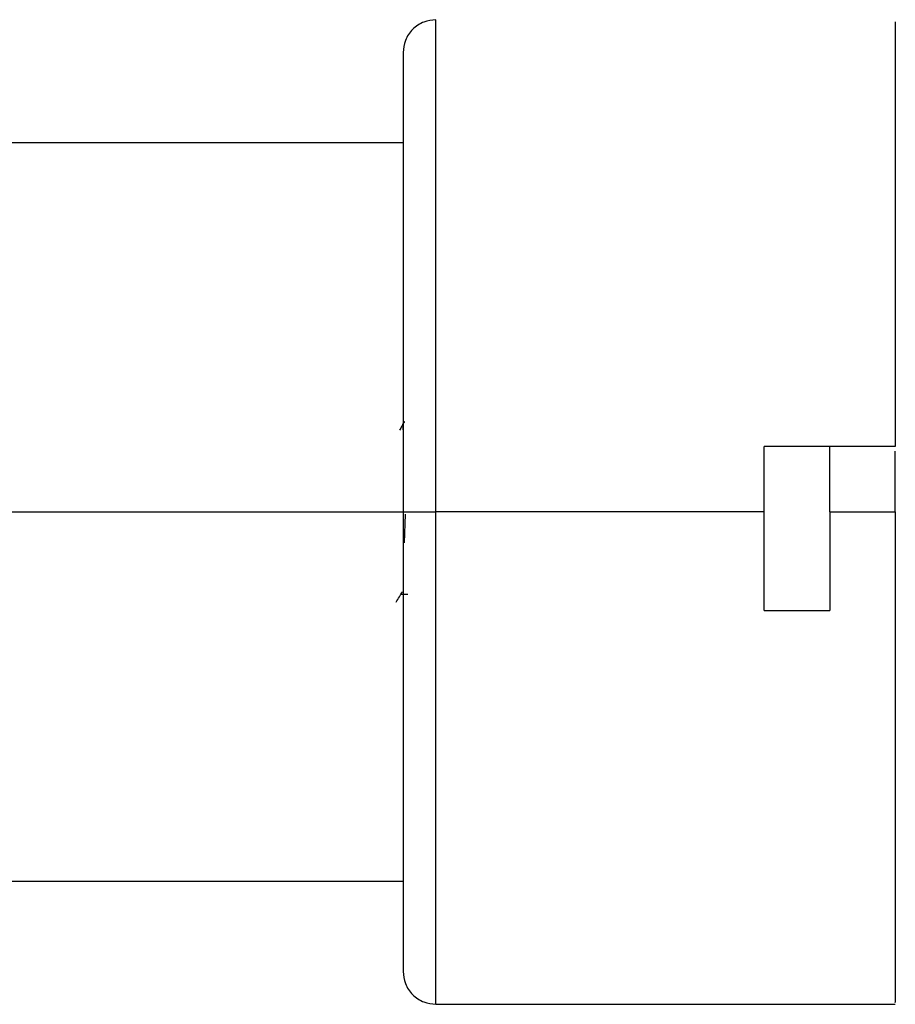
# Paper-space layout '_Posterior' of a CAD drawing. Header units: inches. Extents: x -3.7 to 0.5, y -6.4 to 5.5.
# Tile 4 of 4: x -1.6 to 0.5, y -1.6 to 0.7. Entities that reach past the tile are written whole.
import ezdxf

# ---------------------------------------------------------------- set-up
doc = ezdxf.new("R2010")
doc.units = ezdxf.units.IN
doc.header["$MEASUREMENT"] = 0

psp = doc.layouts.new('_Posterior')

# ---------------------------------------------------------------- linework, layer by layer
at = {"color": 7, "linetype": 'Continuous', "lineweight": 25}
for p, q in [((-0.6749, 0.4362), (-2.512, 0.4362)), ((0.5062, -0.2921), (0.1912, -0.2921)), ((0.5062, -0.4496), (0.5062, -0.3039)), ((-2.512, -0.4496), (-0.6749, -0.4496)), ((-0.6704, -0.4548), (-0.6727, -0.5236)), ((0.1912, -0.4496), (-0.5962, -0.4496)), ((0.3487, -0.4496), (0.5062, -0.4496)), ((-0.6799, -0.6465), (-0.6635, -0.6465)), ((0.1912, -0.6858), (0.3487, -0.6858)), ((-2.512, -1.3354), (-0.6749, -1.3354)), ((-0.5962, -1.6307), (0.5062, -1.6307))]:
    psp.add_line(p, q, dxfattribs=at)
for points, knots in [([(-0.5962, 0.7315), (-0.6061, 0.7304), (-0.6213, 0.7288), (-0.6397, 0.719), (-0.6523, 0.7088), (-0.6625, 0.6962), (-0.6723, 0.6779), (-0.6739, 0.6627), (-0.6749, 0.6527)], [0, 0, 0, 0, 0.239457, 0.368361, 0.5, 0.631639, 0.760543, 1, 1, 1, 1]), ([(-0.5962, -0.4496), (-0.5962, -0.4004), (-0.5962, -0.3481), (-0.5962, -0.2376), (-0.5962, -0.1794), (-0.5962, -0.0584), (-0.5962, 0.0043), (-0.5962, 0.1316), (-0.5962, 0.1961), (-0.5962, 0.322), (-0.5962, 0.3835), (-0.5962, 0.497), (-0.5962, 0.5489), (-0.5962, 0.6361), (-0.5962, 0.6713), (-0.5962, 0.719), (-0.5962, 0.7315), (-0.5962, 0.7315)], [0, 0, 0, 0, 0.125, 0.125, 0.25, 0.25, 0.375, 0.375, 0.5, 0.5, 0.625, 0.625, 0.75, 0.75, 0.875, 0.875, 1, 1, 1, 1]), ([(0.5062, 0.7267), (0.5062, 0.7269), (0.5062, 0.7275), (0.5062, 0.6811), (0.5062, 0.5949), (0.5062, 0.4703), (0.5062, 0.3137), (0.5062, 0.13), (0.5062, -0.0737), (0.5062, -0.2193), (0.5062, -0.2921)], [0, 0, 0, 0, 0.08431, 0.215123, 0.345936, 0.476749, 0.607561, 0.738374, 0.869187, 1, 1, 1, 1]), ([(-0.6749, 0.6527), (-0.6749, 0.6527), (-0.6749, 0.6411), (-0.6749, 0.5966), (-0.6749, 0.5637), (-0.6749, 0.4824), (-0.6749, 0.4339), (-0.6749, 0.328), (-0.6749, 0.2706), (-0.6749, 0.153), (-0.6749, 0.0928), (-0.6749, -0.0259), (-0.6749, -0.0845), (-0.6749, -0.1974), (-0.6749, -0.2517), (-0.6749, -0.3549), (-0.6749, -0.4037), (-0.6749, -0.4496)], [0, 0, 0, 0, 0.125, 0.125, 0.25, 0.25, 0.375, 0.375, 0.5, 0.5, 0.625, 0.625, 0.75, 0.75, 0.875, 0.875, 1, 1, 1, 1]), ([(-0.6726, -0.2336), (-0.6744, -0.2368), (-0.6781, -0.2433), (-0.6817, -0.2498), (-0.6835, -0.253)], [0, 0, 0, 0, 0.500035, 1, 1, 1, 1]), ([(-0.6749, -0.2524), (-0.6749, -0.2513), (-0.674, -0.2346), (-0.6731, -0.2278), (-0.6722, -0.2344), (-0.6721, -0.2349)], [0, 0, 0, 0, 0.058777, 0.925982, 1, 1, 1, 1]), ([(0.1912, -0.4496), (0.1912, -0.4421), (0.1912, -0.427), (0.1912, -0.4045), (0.1912, -0.3819), (0.1912, -0.3594), (0.1912, -0.337), (0.1912, -0.3145), (0.1912, -0.2996), (0.1912, -0.2921)], [0, 0, 0, 0, 0.142988, 0.285845, 0.428624, 0.571376, 0.714155, 0.857012, 1, 1, 1, 1]), ([(0.3487, -0.4496), (0.3487, -0.443), (0.3487, -0.4299), (0.3487, -0.4101), (0.3487, -0.3904), (0.3487, -0.3707), (0.3487, -0.351), (0.3487, -0.3314), (0.3487, -0.3117), (0.3487, -0.2987), (0.3487, -0.2921)], [0, 0, 0, 0, 0.125131, 0.25015, 0.375094, 0.5, 0.624906, 0.74985, 0.874869, 1, 1, 1, 1]), ([(-0.6749, -0.4496), (-0.6749, -0.4496), (-0.6733, -0.4496), (-0.6656, -0.4496), (-0.6596, -0.4496), (-0.6442, -0.4496), (-0.6349, -0.4496), (-0.6155, -0.4496), (-0.6055, -0.4496), (-0.5962, -0.4496)], [0, 0, 0, 0, 0.25, 0.25, 0.5, 0.5, 0.75, 0.75, 1, 1, 1, 1]), ([(-0.6749, -0.4496), (-0.6749, -0.4955), (-0.6749, -0.5444), (-0.6749, -0.6475), (-0.6749, -0.7018), (-0.6749, -0.8147), (-0.6749, -0.8733), (-0.6749, -0.9921), (-0.6749, -1.0522), (-0.6749, -1.1698), (-0.6749, -1.2272), (-0.6749, -1.3331), (-0.6749, -1.3816), (-0.6749, -1.463), (-0.6749, -1.4958), (-0.6749, -1.5403), (-0.6749, -1.552), (-0.6749, -1.552)], [0, 0, 0, 0, 0.125, 0.125, 0.25, 0.25, 0.375, 0.375, 0.5, 0.5, 0.625, 0.625, 0.75, 0.75, 0.875, 0.875, 1, 1, 1, 1]), ([(-0.5962, -1.6307), (-0.5962, -1.6307), (-0.5962, -1.6182), (-0.5962, -1.5705), (-0.5962, -1.5354), (-0.5962, -1.4482), (-0.5962, -1.3962), (-0.5962, -1.2827), (-0.5962, -1.2213), (-0.5962, -1.0953), (-0.5962, -1.0308), (-0.5962, -0.9036), (-0.5962, -0.8408), (-0.5962, -0.7199), (-0.5962, -0.6617), (-0.5962, -0.5511), (-0.5962, -0.4988), (-0.5962, -0.4496)], [0, 0, 0, 0, 0.125, 0.125, 0.25, 0.25, 0.375, 0.375, 0.5, 0.5, 0.625, 0.625, 0.75, 0.75, 0.875, 0.875, 1, 1, 1, 1]), ([(0.1912, -0.6858), (0.1912, -0.6794), (0.1912, -0.6664), (0.1912, -0.6469), (0.1912, -0.6273), (0.1912, -0.6077), (0.1912, -0.588), (0.1912, -0.5618), (0.1912, -0.5288), (0.1912, -0.4893), (0.1912, -0.4628), (0.1912, -0.4496)], [0, 0, 0, 0, 0.0833739, 0.1667009, 0.2500044, 0.3333079, 0.4166349, 0.5000088, 0.6667039, 0.833305, 1, 1, 1, 1]), ([(0.3487, -0.4496), (0.3487, -0.4562), (0.3487, -0.4694), (0.3487, -0.4893), (0.3487, -0.509), (0.3487, -0.5288), (0.3487, -0.5486), (0.3487, -0.5749), (0.3487, -0.6077), (0.3487, -0.6469), (0.3487, -0.6729), (0.3487, -0.6858)], [0, 0, 0, 0, 0.083374, 0.166701, 0.250004, 0.333308, 0.416635, 0.500009, 0.666704, 0.833305, 1, 1, 1, 1]), ([(0.5062, -0.4496), (0.5062, -0.522), (0.5062, -0.6667), (0.5062, -0.8764), (0.5062, -1.0718), (0.5062, -1.2462), (0.5062, -1.3937), (0.5062, -1.5099), (0.5062, -1.5885), (0.5062, -1.6287), (0.5062, -1.6265), (0.5062, -1.6258)], [0, 0, 0, 0, 0.1169873, 0.2339746, 0.3509619, 0.4679492, 0.5849365, 0.7019239, 0.8189112, 0.9358985, 1, 1, 1, 1]), ([(-0.6918, -0.6657), (-0.6892, -0.6615), (-0.684, -0.6531), (-0.6788, -0.6447), (-0.6762, -0.6405)], [0, 0, 0, 0, 0.50004, 1, 1, 1, 1]), ([(-0.6749, -1.552), (-0.6739, -1.5619), (-0.6723, -1.5771), (-0.6625, -1.5955), (-0.6523, -1.6081), (-0.6397, -1.6182), (-0.6213, -1.628), (-0.6061, -1.6297), (-0.5962, -1.6307)], [0, 0, 0, 0, 0.239457, 0.368361, 0.5, 0.631639, 0.760543, 1, 1, 1, 1])]:
    psp.add_open_spline(points, degree=3, knots=knots, dxfattribs=at)

doc.saveas('drawing.dxf')
